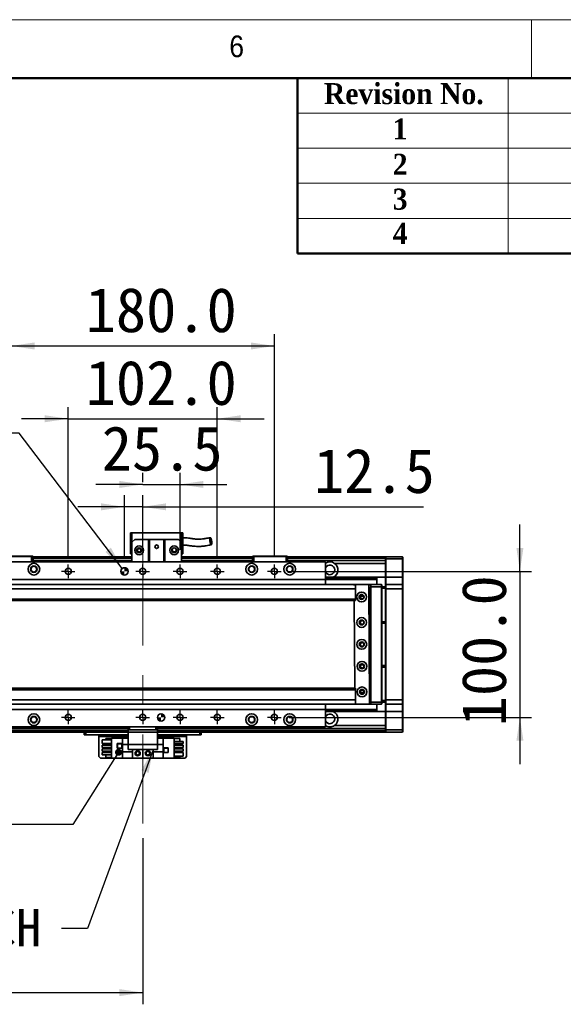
# Model space of a CAD drawing. Header units: millimetres. Extents: x 40 to 3320, y 40 to 2336.
# Tile 10 of 11: x 2130 to 2502, y 1662 to 2336. Entities that reach past the tile are written whole.
import ezdxf

# ---------------------------------------------------------------- set-up
doc = ezdxf.new("R2010")
doc.units = ezdxf.units.MM
doc.header["$LTSCALE"] = 8
doc.linetypes.add('CENTERX2', pattern=[20.32, 12.7, -2.54, 2.54, -2.54])
doc.layers.add('黑色实线', color=7, linetype='Continuous')
doc.styles.add('SLDTEXTSTYLE1', font='Gothic.ttf', dxfattribs={"width": 0.913})
doc.styles.add('SLDTEXTSTYLE2', font='timesbd.ttf', dxfattribs={"width": 0.933})
doc.styles.add('SLDTEXTSTYLE8', font='txt')
doc.styles.add('SLDTEXTSTYLE9', font='txt', dxfattribs={"bigfont": 'bigfont'})
doc.dimstyles.new('SLDDIMSTYLE0', dxfattribs={"dimtxt": 30.4, "dimasz": 16, "dimexe": 0, "dimexo": 0.0625, "dimgap": 7.6, "dimtad": 2, "dimdec": 1, "dimrnd": 1e-09, "dimzin": 4, "dimdsep": 46, "dimtxsty": 'SLDTEXTSTYLE8', "dimsah": 1, "dimcen": 0.09, "dimadec": 0, "dimazin": 1, "dimtfac": 1, "dimtdec": 1, "dimtmove": 0, "dimatfit": 0, "dimfxl": 0, "dimfrac": 2, "dimtolj": 1, "dimtzin": 12, "dimarcsym": 0})
doc.dimstyles.new('SLDDIMSTYLE1', dxfattribs={"dimtxt": 30.4, "dimasz": 16, "dimexe": 0, "dimexo": 0.0625, "dimgap": 7.6, "dimtad": 2, "dimdec": 1, "dimrnd": 1e-09, "dimzin": 12, "dimdsep": 46, "dimtxsty": 'SLDTEXTSTYLE8', "dimsah": 1, "dimcen": 0.09, "dimadec": 0, "dimazin": 3, "dimtfac": 1, "dimtdec": 1, "dimtmove": 0, "dimatfit": 0, "dimfxl": 0, "dimfrac": 2, "dimtolj": 1, "dimtzin": 12, "dimarcsym": 0})
doc.dimstyles.new('SLDDIMSTYLE2', dxfattribs={"dimtxt": 0.18, "dimasz": 16, "dimexe": 0, "dimexo": 0.0625, "dimgap": 0, "dimtad": 0, "dimtih": 1, "dimtoh": 1, "dimdec": 0, "dimrnd": 1e-09, "dimzin": 0, "dimdsep": 46, "dimtxsty": 'Standard', "dimsah": 1, "dimcen": 0.09, "dimadec": 0, "dimazin": 0, "dimtfac": 16, "dimtdec": 0, "dimtofl": 0, "dimtmove": 0, "dimatfit": 3, "dimfxl": 0, "dimfrac": 2, "dimtolj": 1, "dimtzin": 0, "dimarcsym": 0})
doc.dimstyles.new('SLDDIMSTYLE3', dxfattribs={"dimtxt": 30.4, "dimasz": 16, "dimexe": 0, "dimexo": 0.0625, "dimgap": 7.6, "dimtad": 0, "dimtih": 1, "dimtoh": 1, "dimdec": 1, "dimrnd": 1e-09, "dimzin": 4, "dimdsep": 46, "dimtxsty": 'SLDTEXTSTYLE8', "dimsah": 1, "dimcen": 0, "dimadec": 0, "dimazin": 1, "dimtfac": 1, "dimtdec": 1, "dimtofl": 0, "dimtmove": 0, "dimatfit": 3, "dimfxl": 0, "dimfrac": 2, "dimtolj": 1, "dimtzin": 12, "dimarcsym": 0})
doc.dimstyles.new('SLDDIMSTYLE5', dxfattribs={"dimtxt": 30.4, "dimasz": 16, "dimexe": 0, "dimexo": 0.0625, "dimgap": 7.6, "dimtad": 2, "dimdec": 1, "dimrnd": 1e-09, "dimzin": 4, "dimdsep": 46, "dimtxsty": 'SLDTEXTSTYLE8', "dimsah": 1, "dimcen": 0.09, "dimadec": 0, "dimazin": 1, "dimtfac": 1, "dimtdec": 1, "dimtofl": 0, "dimtmove": 0, "dimatfit": 3, "dimfxl": 0, "dimfrac": 2, "dimtolj": 1, "dimtzin": 12, "dimarcsym": 0})
doc.dimstyles.new('SLDDIMSTYLE6', dxfattribs={"dimtxt": 0.18, "dimasz": 4.8, "dimexe": 0, "dimexo": 0.0625, "dimgap": 0, "dimtad": 0, "dimtih": 1, "dimtoh": 1, "dimdec": 0, "dimrnd": 1e-09, "dimzin": 0, "dimdsep": 46, "dimtxsty": 'Standard', "dimblk1": 'DOT', "dimblk2": 'DOT', "dimsah": 1, "dimcen": 0.09, "dimadec": 0, "dimazin": 0, "dimtfac": 4.8, "dimtdec": 0, "dimtofl": 0, "dimtmove": 0, "dimatfit": 3, "dimldrblk": 'DOT', "dimfxl": 0, "dimfrac": 2, "dimtolj": 1, "dimtzin": 0, "dimarcsym": 0})

# ---------------------------------------------------------------- blocks, each defined once
blk = doc.blocks.new('_D_7')
at = {"layer": '黑色实线'}
for p, q in [((2163.12, 1968.49), (2163.12, 2070.8)), ((2265.12, 1968.49), (2265.12, 2070.8)), ((2163.12, 2062.8), (2131.12, 2062.8)), ((2163.12, 2062.8), (2265.12, 2062.8)), ((2265.12, 2062.8), (2297.12, 2062.8))]:
    blk.add_line(p, q, dxfattribs=at)
for points in [[(2163.12, 2062.8), (2147.12, 2065.2), (2147.12, 2060.4)], [(2265.12, 2062.8), (2281.12, 2060.4), (2281.12, 2065.2)]]:
    blk.add_solid(points, dxfattribs=at)
at = {"layer": '黑色实线', "insert": (2175.04, 2102.68), "char_height": 30.4, "attachment_point": 1, "style": 'SLDTEXTSTYLE8'}
blk.add_mtext('102.0', dxfattribs=at)
blk = doc.blocks.new('_D_8')
at = {"layer": '黑色实线'}
for p, q in [((2124.12, 1968.49), (2124.12, 2120.63)), ((2304.12, 1968.49), (2304.12, 2120.63)), ((2124.12, 2112.63), (2304.12, 2112.63))]:
    blk.add_line(p, q, dxfattribs=at)
for points in [[(2124.12, 2112.63), (2140.12, 2110.23), (2140.12, 2115.03)], [(2304.12, 2112.63), (2288.12, 2115.03), (2288.12, 2110.23)]]:
    blk.add_solid(points, dxfattribs=at)
at = {"layer": '黑色实线', "insert": (2175.04, 2152.51), "char_height": 30.4, "attachment_point": 1, "style": 'SLDTEXTSTYLE8'}
blk.add_mtext('180.0', dxfattribs=at)
blk = doc.blocks.new('_D_9')
at = {"layer": '黑色实线'}
for p, q in [((2472.12, 1958.33), (2472.12, 1990.33)), ((2314.28, 1958.33), (2480.12, 1958.33)), ((2472.12, 1958.33), (2472.12, 1858.33)), ((2314.28, 1858.33), (2480.12, 1858.33)), ((2472.12, 1858.33), (2472.12, 1826.33))]:
    blk.add_line(p, q, dxfattribs=at)
for points in [[(2472.12, 1958.33), (2474.52, 1974.33), (2469.72, 1974.33)], [(2472.12, 1858.33), (2469.72, 1842.33), (2474.52, 1842.33)]]:
    blk.add_solid(points, dxfattribs=at)
at = {"layer": '黑色实线', "insert": (2432.23, 1852.27), "char_height": 30.4, "attachment_point": 1, "rotation": 90, "style": 'SLDTEXTSTYLE8'}
blk.add_mtext('100.0', dxfattribs=at)
blk = doc.blocks.new('SW_SYMBOL_HOLE_DEPTH')
at = {"layer": '黑色实线', "color": 0}
for p, q in [((0, 7000), (6400, 7000)), ((3200, 7000), (3200, 600)), ((800, 4440), (3200, 600)), ((5600, 4440), (3200, 600))]:
    blk.add_line(p, q, dxfattribs=at)
blk = doc.blocks.new('_D_10')
at = {"layer": '黑色实线'}
for p, q in [((2129.55, 2053.03), (2097.55, 2053.03)), ((2200.11, 1960.31), (2129.55, 2053.03))]:
    blk.add_line(p, q, dxfattribs=at)
blk.add_solid([(2200.11, 1960.31), (2192.33, 1974.5), (2188.51, 1971.59)], dxfattribs=at)
at = {"layer": '黑色实线', "xscale": 0.004985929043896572, "yscale": 0.004985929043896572, "zscale": 0.004985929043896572}
blk.add_blockref('SW_SYMBOL_HOLE_DEPTH', (2000.1, 2032.77), dxfattribs=at)
at = {"layer": '黑色实线', "char_height": 30.4, "attachment_point": 1, "style": 'SLDTEXTSTYLE8'}
for s, insert in [('2×', (1799.53, 2068.21)), ('%%c', (1849.27, 2067.92)), ('5.0', (1896.24, 2068.21)), ('H7', (1949.18, 2068.21)), ('7.0', (2044.6, 2068.21))]:
    blk.add_mtext(s, dxfattribs=dict(at, insert=insert))
blk = doc.blocks.new('_D_11')
at = {"layer": '黑色实线'}
for p, q in [((2214.12, 2019.44), (2214.12, 2025.84)), ((2239.62, 1973.13), (2239.62, 2025.84)), ((2214.12, 2017.84), (2182.12, 2017.84)), ((2214.12, 2017.84), (2239.62, 2017.84)), ((2239.62, 2017.84), (2271.62, 2017.84))]:
    blk.add_line(p, q, dxfattribs=at)
for points in [[(2214.12, 2017.84), (2198.12, 2020.24), (2198.12, 2015.44)], [(2239.62, 2017.84), (2255.62, 2015.44), (2255.62, 2020.24)]]:
    blk.add_solid(points, dxfattribs=at)
at = {"layer": '黑色实线', "insert": (2186.02, 2057.73), "char_height": 30.4, "attachment_point": 1, "style": 'SLDTEXTSTYLE8'}
blk.add_mtext('25.5', dxfattribs=at)
blk = doc.blocks.new('_D_12')
at = {"layer": '黑色实线'}
for p, q in [((2201.62, 1968.49), (2201.62, 2010.5)), ((2214.12, 1973.13), (2214.12, 2010.5)), ((2201.62, 2002.5), (2169.62, 2002.5)), ((2214.12, 2002.5), (2201.62, 2002.5)), ((2214.12, 2002.5), (2406.09, 2002.5))]:
    blk.add_line(p, q, dxfattribs=at)
for points in [[(2201.62, 2002.5), (2185.62, 2004.9), (2185.62, 2000.1)], [(2214.12, 2002.5), (2230.12, 2000.1), (2230.12, 2004.9)]]:
    blk.add_solid(points, dxfattribs=at)
at = {"layer": '黑色实线', "insert": (2331.19, 2042.39), "char_height": 30.4, "attachment_point": 1, "style": 'SLDTEXTSTYLE8'}
blk.add_mtext('12.5', dxfattribs=at)
blk = doc.blocks.new('_D_20')
at = {"layer": '黑色实线'}
for p, q in [((2214.12, 1775.6), (2214.12, 1661.94)), ((414.12, 1771.74), (414.12, 1661.94)), ((414.12, 1669.94), (2214.12, 1669.94))]:
    blk.add_line(p, q, dxfattribs=at)
for points in [[(414.12, 1669.94), (430.12, 1667.54), (430.12, 1672.34)], [(2214.12, 1669.94), (2198.12, 1672.34), (2198.12, 1667.54)]]:
    blk.add_solid(points, dxfattribs=at)
at = {"layer": '黑色实线', "insert": (1254.5, 1709.83), "char_height": 30.4, "attachment_point": 1, "style": 'SLDTEXTSTYLE8'}
blk.add_mtext('1800.0', dxfattribs=at)
blk = doc.blocks.new('_DOT')
at = {"color": 0, "linetype": 'ByBlock', "lineweight": -2}
blk.add_line((-0.5, 0), (-1, 0), dxfattribs=at)
at = {"color": 0, "linetype": 'ByBlock', "const_width": 0.5}
blk.add_lwpolyline([(-0.25, 0, 1), (0.25, 0, 1)], format="xyb", close=True, dxfattribs=at)
blk = doc.blocks.new('SW_NOTE_6')
at = {"layer": '黑色实线', "color": 0, "char_height": 25.4, "attachment_point": 2}
for s, insert, style in [('光电负限位', (-192.87, 46.79), 'SLDTEXTSTYLE9'), ('NEGATIVE LIMIT SWITCH', (-195.23, 13.21), 'SLDTEXTSTYLE8')]:
    blk.add_mtext(s, dxfattribs=dict(at, insert=insert, style=style))
blk = doc.blocks.new('SW_CENTERMARKSYMBOL_1')
at = {"layer": '黑色实线', "color": 0}
for p, q in [((-2.54, 0), (-4.64, 0)), ((0, 0), (-2.54, 0)), ((0, 2.54), (0, 4.64)), ((0, 0), (0, 2.54)), ((0, 0), (0, -2.54)), ((0, 0), (2.54, 0)), ((2.54, 0), (4.64, 0)), ((0, -2.54), (0, -4.64))]:
    blk.add_line(p, q, dxfattribs=at)
blk = doc.blocks.new('SW_CENTERMARKSYMBOL_2')
at = {"layer": '黑色实线', "color": 0}
for p, q in [((-2.54, 0), (-4.64, 0)), ((0, 0), (-2.54, 0)), ((0, 2.54), (0, 4.64)), ((0, 0), (0, 2.54)), ((0, 0), (0, -2.54)), ((0, 0), (2.54, 0)), ((2.54, 0), (4.64, 0)), ((0, -2.54), (0, -4.64))]:
    blk.add_line(p, q, dxfattribs=at)
blk = doc.blocks.new('SW_CENTERMARKSYMBOL_3')
at = {"layer": '黑色实线', "color": 0}
for p, q in [((-2.54, 0), (-4.64, 0)), ((0, 0), (-2.54, 0)), ((0, 2.54), (0, 4.64)), ((0, 0), (0, 2.54)), ((0, 0), (0, -2.54)), ((0, 0), (2.54, 0)), ((2.54, 0), (4.64, 0)), ((0, -2.54), (0, -4.64))]:
    blk.add_line(p, q, dxfattribs=at)
blk = doc.blocks.new('SW_CENTERMARKSYMBOL_4')
at = {"layer": '黑色实线', "color": 0}
for p, q in [((-2.54, 0), (-4.64, 0)), ((0, 0), (-2.54, 0)), ((0, 2.54), (0, 4.64)), ((0, 0), (0, 2.54)), ((0, 0), (0, -2.54)), ((0, 0), (2.54, 0)), ((2.54, 0), (4.64, 0)), ((0, -2.54), (0, -4.64))]:
    blk.add_line(p, q, dxfattribs=at)
blk = doc.blocks.new('SW_CENTERMARKSYMBOL_5')
at = {"layer": '黑色实线', "color": 0}
for p, q in [((-2.54, 0), (-4.64, 0)), ((0, 0), (-2.54, 0)), ((0, 2.54), (0, 4.64)), ((0, 0), (0, 2.54)), ((0, 0), (0, -2.54)), ((0, 0), (2.54, 0)), ((2.54, 0), (4.64, 0)), ((0, -2.54), (0, -4.64))]:
    blk.add_line(p, q, dxfattribs=at)
blk = doc.blocks.new('SW_CENTERMARKSYMBOL_6')
at = {"layer": '黑色实线', "color": 0}
for p, q in [((-2.54, 0), (-4.64, 0)), ((0, 0), (-2.54, 0)), ((0, 2.54), (0, 4.64)), ((0, 0), (0, 2.54)), ((0, 0), (0, -2.54)), ((0, 0), (2.54, 0)), ((2.54, 0), (4.64, 0)), ((0, -2.54), (0, -4.64))]:
    blk.add_line(p, q, dxfattribs=at)
blk = doc.blocks.new('SW_CENTERMARKSYMBOL_7')
at = {"layer": '黑色实线', "color": 0}
for p, q in [((-2.54, 0), (-4.64, 0)), ((0, 0), (-2.54, 0)), ((0, 2.54), (0, 4.64)), ((0, 0), (0, 2.54)), ((0, 0), (0, -2.54)), ((0, 0), (2.54, 0)), ((2.54, 0), (4.64, 0)), ((0, -2.54), (0, -4.64))]:
    blk.add_line(p, q, dxfattribs=at)
blk = doc.blocks.new('SW_CENTERMARKSYMBOL_8')
at = {"layer": '黑色实线', "color": 0}
for p, q in [((-2.54, 0), (-4.64, 0)), ((0, 0), (-2.54, 0)), ((0, 2.54), (0, 4.64)), ((0, 0), (0, 2.54)), ((0, 0), (0, -2.54)), ((0, 0), (2.54, 0)), ((2.54, 0), (4.64, 0)), ((0, -2.54), (0, -4.64))]:
    blk.add_line(p, q, dxfattribs=at)
blk = doc.blocks.new('SW_CENTERMARKSYMBOL_9')
at = {"layer": '黑色实线', "color": 0}
for p, q in [((-2.54, 0), (-4.64, 0)), ((0, 0), (-2.54, 0)), ((0, 2.54), (0, 4.64)), ((0, 0), (0, 2.54)), ((0, 0), (0, -2.54)), ((0, 0), (2.54, 0)), ((2.54, 0), (4.64, 0)), ((0, -2.54), (0, -4.64))]:
    blk.add_line(p, q, dxfattribs=at)
blk = doc.blocks.new('SW_CENTERMARKSYMBOL_10')
at = {"layer": '黑色实线', "color": 0}
for p, q in [((-2.54, 0), (-4.64, 0)), ((0, 0), (-2.54, 0)), ((0, 2.54), (0, 4.64)), ((0, 0), (0, 2.54)), ((0, 0), (0, -2.54)), ((0, 0), (2.54, 0)), ((2.54, 0), (4.64, 0)), ((0, -2.54), (0, -4.64))]:
    blk.add_line(p, q, dxfattribs=at)
blk = doc.blocks.new('SW_DOWELSYMBOL_0')
at = {"linetype": 'Continuous', "lineweight": 18}
h = blk.add_hatch(color=0, dxfattribs=at)
edge = h.paths.add_edge_path(flags=0)
edge.add_arc((0, 0), 2.5, 180, 270)
edge.add_line((0, -2.5), (0, 0))
edge.add_line((0, 0), (-2.5, 0))
h = blk.add_hatch(color=0, dxfattribs=at)
edge = h.paths.add_edge_path(flags=0)
edge.add_arc((0, 0), 2.5, 0, 90)
edge.add_line((0, 2.5), (0, 0))
edge.add_line((0, 0), (2.5, 0))
at = {"layer": '黑色实线', "color": 0}
blk.add_circle((0, 0), 2.5, dxfattribs=at)
blk = doc.blocks.new('SW_DOWELSYMBOL_1')
at = {"linetype": 'Continuous', "lineweight": 18}
h = blk.add_hatch(color=0, dxfattribs=at)
edge = h.paths.add_edge_path(flags=0)
edge.add_arc((0, 0), 2.5, 180, 270)
edge.add_line((0, -2.5), (0, 0))
edge.add_line((0, 0), (-2.5, 0))
h = blk.add_hatch(color=0, dxfattribs=at)
edge = h.paths.add_edge_path(flags=0)
edge.add_arc((0, 0), 2.5, 0, 90)
edge.add_line((0, 2.5), (0, 0))
edge.add_line((0, 0), (2.5, 0))
at = {"layer": '黑色实线', "color": 0}
blk.add_circle((0, 0), 2.5, dxfattribs=at)

msp = doc.modelspace()

# ---------------------------------------------------------------- linework, layer by layer
at = {"color": 7, "linetype": 'Continuous', "lineweight": 18}
for p, q in [((3320, 2336), (40, 2336)), ((2480, 2336), (2480, 2296)), ((80, 2296), (3280, 2296)), ((2464, 2296), (2464, 2176)), ((2320, 2272), (3280, 2272)), ((2320, 2248), (3280, 2248)), ((2320, 2224), (3280, 2224)), ((2320, 2200), (3280, 2200))]:
    msp.add_line(p, q, dxfattribs=at)
at = {"color": 7, "linetype": 'Continuous', "lineweight": 50}
for p, q in [((3280, 2296), (80, 2296)), ((2320, 2296), (2320, 2176)), ((3280, 2176), (2320, 2176))]:
    msp.add_line(p, q, dxfattribs=at)
at = {"color": 7, "linetype": 'Continuous', "lineweight": 35}
for p, q in [((2205.62, 1984.63), (2206.62, 1984.63)), ((2205.62, 1984.63), (2205.62, 1970.23)), ((2206.62, 1978.23), (2206.62, 1984.63)), ((2206.62, 1984.63), (2240.62, 1984.63)), ((2240.62, 1984.63), (2241.62, 1984.63)), ((2240.62, 1984.63), (2240.62, 1978.23)), ((2241.62, 1970.23), (2241.62, 1984.63)), ((2208.62, 1980.23), (2206.62, 1978.23)), ((2206.62, 1978.23), (2206.62, 1964.83)), ((2208.62, 1980.23), (2218.12, 1980.23)), ((2218.12, 1964.83), (2218.12, 1980.23)), ((2218.12, 1980.23), (2218.62, 1980.23)), ((2218.62, 1980.23), (2218.62, 1964.83)), ((2228.62, 1980.23), (2218.62, 1980.23)), ((2228.62, 1964.83), (2228.62, 1980.23)), ((2228.62, 1980.23), (2229.12, 1980.23)), ((2229.12, 1980.23), (2229.12, 1964.83)), ((2229.12, 1980.23), (2238.62, 1980.23)), ((2240.62, 1978.23), (2238.62, 1980.23)), ((2240.62, 1978.23), (2240.62, 1964.83)), ((2138.12, 1968.53), (2116.12, 1968.53)), ((2116.25, 1968.83), (2138, 1968.83)), ((2138.12, 1968.53), (2138, 1968.83)), ((2138, 1968.83), (2138.82, 1968.83)), ((2138.12, 1964.83), (2138.12, 1968.53)), ((2139.12, 1968.53), (2138.12, 1968.53)), ((2138.82, 1968.83), (2139.12, 1968.53)), ((2139.12, 1968.53), (2139.12, 1964.83)), ((2206.62, 1968.33), (2139.12, 1968.33)), ((2205.62, 1970.23), (2206.62, 1970.23)), ((2240.62, 1970.23), (2241.62, 1970.23)), ((2289.12, 1968.33), (2240.62, 1968.33)), ((2289.12, 1968.53), (2289.42, 1968.83)), ((2289.12, 1964.83), (2289.12, 1968.53)), ((2290.12, 1968.53), (2289.12, 1968.53)), ((2289.42, 1968.83), (2290.25, 1968.83)), ((2290.12, 1968.53), (2290.25, 1968.83)), ((2312.12, 1968.53), (2290.12, 1968.53)), ((2290.12, 1968.53), (2290.12, 1964.83)), ((2290.25, 1968.83), (2312, 1968.83)), ((2312.12, 1968.53), (2312, 1968.83)), ((2312, 1968.83), (2312.82, 1968.83)), ((2312.12, 1964.83), (2312.12, 1968.53)), ((2313.12, 1968.53), (2312.12, 1968.53)), ((2312.82, 1968.83), (2313.12, 1968.53)), ((2313.12, 1968.53), (2313.12, 1964.83)), ((2380.12, 1968.33), (2313.12, 1968.33)), ((2380.12, 1968.03), (2380.42, 1968.33)), ((2380.12, 1968.33), (2380.12, 1968.03)), ((2380.42, 1968.33), (2380.42, 1966.83)), ((2380.42, 1968.33), (2391.82, 1968.33)), ((2391.82, 1966.83), (2391.82, 1968.33)), ((2391.82, 1968.33), (2392.12, 1968.03)), ((2339.12, 1964.83), (2089.12, 1964.83)), ((2139.12, 1968.13), (2206.62, 1968.13)), ((2139.12, 1967.93), (2206.62, 1967.93)), ((2206.62, 1967.83), (2139.12, 1967.83)), ((2206.62, 1965.82), (2139.12, 1965.82)), ((2240.62, 1968.13), (2284.12, 1968.13)), ((2240.62, 1967.93), (2284.12, 1967.93)), ((2289.12, 1967.83), (2240.62, 1967.83)), ((2289.12, 1965.82), (2240.62, 1965.82)), ((2284.12, 1968.13), (2284.12, 1967.93)), ((2284.12, 1967.83), (2284.12, 1967.93)), ((2380.12, 1967.83), (2313.12, 1967.83)), ((2380.12, 1965.82), (2313.12, 1965.82)), ((2339.12, 1964.83), (2339.12, 1952.83)), ((2380.12, 1963.82), (2345.29, 1963.82)), ((2380.12, 1966.83), (2380.12, 1968.03)), ((2380.12, 1966.83), (2380.42, 1966.83)), ((2380.12, 1954.33), (2380.12, 1966.83)), ((2391.82, 1966.83), (2380.42, 1966.83)), ((2380.42, 1966.83), (2380.42, 1954.33)), ((2391.82, 1966.83), (2392.12, 1966.83)), ((2391.82, 1954.33), (2391.82, 1966.83)), ((2392.12, 1968.03), (2392.12, 1966.83)), ((2392.12, 1966.83), (2392.12, 1954.33)), ((2359.62, 1949.33), (268.62, 1949.33)), ((2339.12, 1952.83), (2089.12, 1952.83)), ((2339.12, 1954.72), (2339.84, 1954.32)), ((2339.12, 1954.32), (2374.12, 1954.32)), ((2339.12, 1954.03), (2374.12, 1954.03)), ((2339.12, 1953.13), (2374.12, 1953.13)), ((2339.12, 1952.84), (2374.12, 1952.84)), ((2339.12, 1952.83), (2339.12, 1949.33)), ((2359.23, 1949.3), (2358.73, 1948.8)), ((2358.73, 1948.8), (2358.73, 1948.69)), ((2368.23, 1949.35), (2359.23, 1949.3)), ((2359.62, 1949.33), (2359.62, 1949.3)), ((2359.62, 1948.69), (2359.62, 1946.33)), ((2359.92, 1949.33), (2359.9, 1949.3)), ((2359.92, 1949.3), (2359.92, 1949.33)), ((2359.92, 1949.33), (2363.92, 1949.33)), ((2368.73, 1948.85), (2368.23, 1949.35)), ((2368.25, 1949.33), (2370.12, 1949.33)), ((2370.12, 1949.03), (2368.55, 1949.03)), ((2369.16, 1867.85), (2368.73, 1948.85)), ((2370.12, 1949.33), (2377.32, 1949.33)), ((2370.12, 1947.83), (2370.12, 1949.33)), ((2374.12, 1954.32), (2374.12, 1954.03)), ((2380.12, 1954.32), (2374.12, 1954.32)), ((2374.12, 1954.03), (2374.12, 1953.13)), ((2374.12, 1953.13), (2374.12, 1952.84)), ((2374.12, 1952.84), (2374.12, 1949.33)), ((2377.32, 1947.83), (2377.32, 1949.33)), ((2377.62, 1949.03), (2377.32, 1949.33)), ((2377.62, 1949.03), (2377.62, 1947.83)), ((2380.12, 1954.33), (2380.42, 1954.33)), ((2380.12, 1949.03), (2380.12, 1954.33)), ((2380.42, 1949.33), (2380.12, 1949.03)), ((2380.12, 1946.33), (2380.12, 1949.03)), ((2380.42, 1954.33), (2380.42, 1949.33)), ((2380.42, 1954.33), (2391.82, 1954.33)), ((2380.42, 1949.33), (2380.42, 1946.33)), ((2380.42, 1949.33), (2391.82, 1949.33)), ((2391.82, 1949.33), (2391.82, 1954.33)), ((2391.82, 1954.33), (2392.12, 1954.33)), ((2391.82, 1946.33), (2391.82, 1949.33)), ((2391.82, 1949.33), (2392.12, 1949.03)), ((2392.12, 1954.33), (2392.12, 1949.03)), ((2392.12, 1949.03), (2392.12, 1946.33)), ((2359.62, 1946.33), (268.62, 1946.33)), ((2359.62, 1946.33), (2359.62, 1939.33)), ((2365.27, 1941.33), (2362.98, 1941.33)), ((2364.12, 1942.43), (2364.42, 1942.4)), ((2369.62, 1947.33), (2368.74, 1947.33)), ((2369.62, 1869.33), (2369.62, 1947.33)), ((2377.32, 1947.83), (2370.12, 1947.83)), ((2370.12, 1868.83), (2370.12, 1947.83)), ((2377.32, 1868.83), (2377.32, 1947.83)), ((2377.62, 1947.83), (2377.32, 1947.83)), ((2377.62, 1947.83), (2377.62, 1868.83)), ((2377.62, 1947.83), (2380.12, 1947.83)), ((2380.12, 1946.83), (2377.62, 1946.83)), ((2380.42, 1946.33), (2380.12, 1946.33)), ((2380.12, 1870.33), (2380.12, 1946.33)), ((2391.82, 1946.33), (2380.42, 1946.33)), ((2380.42, 1946.33), (2380.42, 1870.33)), ((2391.82, 1870.33), (2391.82, 1946.33)), ((2391.82, 1946.33), (2392.12, 1946.33)), ((2392.12, 1946.33), (2392.12, 1870.33)), ((2359.62, 1939.33), (268.62, 1939.33)), ((268.62, 1938.33), (2359.62, 1938.33)), ((2358.79, 1938.33), (2359.11, 1878.33)), ((2359.62, 1939.33), (2359.62, 1938.33)), ((2364.12, 1924.93), (2364.64, 1924.84)), ((2377.62, 1923.83), (2380.12, 1923.83)), ((2380.12, 1922.83), (2377.62, 1922.83)), ((2377.62, 1893.83), (2380.12, 1893.83)), ((2380.12, 1892.83), (2377.62, 1892.83)), ((2359.62, 1878.33), (268.62, 1878.33)), ((2359.62, 1877.33), (268.62, 1877.33)), ((2359.62, 1878.33), (2359.62, 1877.33)), ((2359.62, 1877.33), (2359.62, 1870.33)), ((2362.98, 1875.33), (2365.27, 1875.33)), ((2359.62, 1870.33), (268.62, 1870.33)), ((2359.62, 1867.33), (268.62, 1867.33)), ((2339.12, 1867.33), (2339.12, 1863.83)), ((2359.16, 1867.96), (2359.16, 1867.8)), ((2359.16, 1867.8), (2359.67, 1867.3)), ((2359.62, 1870.33), (2359.62, 1867.96)), ((2359.62, 1867.35), (2359.62, 1867.33)), ((2359.67, 1867.3), (2368.67, 1867.35)), ((2370.12, 1867.33), (2364.14, 1867.33)), ((2368.67, 1867.35), (2369.16, 1867.85)), ((2368.94, 1867.63), (2370.12, 1867.63)), ((2369.16, 1869.33), (2369.62, 1869.33)), ((2370.12, 1868.83), (2377.32, 1868.83)), ((2370.12, 1867.33), (2370.12, 1868.83)), ((2377.32, 1867.33), (2370.12, 1867.33)), ((2374.12, 1867.33), (2374.12, 1863.82)), ((2377.62, 1868.83), (2377.32, 1868.83)), ((2377.32, 1867.33), (2377.32, 1868.83)), ((2377.62, 1867.63), (2377.32, 1867.33)), ((2377.62, 1869.83), (2380.12, 1869.83)), ((2377.62, 1868.83), (2377.62, 1867.63)), ((2380.12, 1868.83), (2377.62, 1868.83)), ((2380.42, 1870.33), (2380.12, 1870.33)), ((2380.12, 1867.63), (2380.12, 1870.33)), ((2380.42, 1867.33), (2380.12, 1867.63)), ((2380.12, 1862.33), (2380.12, 1867.63)), ((2380.42, 1870.33), (2391.82, 1870.33)), ((2380.42, 1870.33), (2380.42, 1867.33)), ((2391.82, 1867.33), (2380.42, 1867.33)), ((2380.42, 1867.33), (2380.42, 1862.33)), ((2391.82, 1870.33), (2392.12, 1870.33)), ((2391.82, 1867.33), (2391.82, 1870.33)), ((2391.82, 1867.33), (2392.12, 1867.63)), ((2391.82, 1862.33), (2391.82, 1867.33)), ((2392.12, 1870.33), (2392.12, 1867.63)), ((2392.12, 1867.63), (2392.12, 1862.33)), ((2339.12, 1863.83), (2089.12, 1863.83)), ((2339.12, 1863.83), (2339.12, 1851.83)), ((2339.12, 1863.82), (2374.12, 1863.82)), ((2339.12, 1863.52), (2374.12, 1863.52)), ((2339.12, 1862.62), (2374.12, 1862.62)), ((2339.12, 1862.33), (2374.12, 1862.33)), ((2339.12, 1861.94), (2339.84, 1862.33)), ((2374.12, 1863.82), (2374.12, 1863.52)), ((2374.12, 1863.52), (2374.12, 1862.62)), ((2374.12, 1862.62), (2374.12, 1862.33)), ((2380.12, 1862.33), (2374.12, 1862.33)), ((2380.42, 1862.33), (2380.12, 1862.33)), ((2380.12, 1849.83), (2380.12, 1862.33)), ((2380.42, 1862.33), (2391.82, 1862.33)), ((2380.42, 1862.33), (2380.42, 1849.83)), ((2392.12, 1862.33), (2391.82, 1862.33)), ((2391.82, 1849.83), (2391.82, 1862.33)), ((2392.12, 1862.33), (2392.12, 1849.83)), ((2339.12, 1851.83), (2089.12, 1851.83)), ((2204.12, 1850.83), (2120.62, 1850.83)), ((2204.12, 1848.33), (2120.62, 1848.33)), ((2174.12, 1846.33), (2174.12, 1848.33)), ((2175.12, 1848.33), (2175.12, 1846.33)), ((2204.12, 1849.83), (2204.12, 1851.83)), ((2205.12, 1849.83), (2204.12, 1849.83)), ((2204.12, 1848.33), (2204.12, 1849.83)), ((2224.12, 1848.33), (2204.12, 1848.33)), ((2204.12, 1848.33), (2204.12, 1839.83)), ((2205.12, 1851.83), (2205.12, 1849.83)), ((2223.12, 1849.83), (2205.12, 1849.83)), ((2223.12, 1849.83), (2223.12, 1851.83)), ((2224.12, 1849.83), (2223.12, 1849.83)), ((2224.12, 1851.83), (2224.12, 1849.83)), ((2380.12, 1850.83), (2224.12, 1850.83)), ((2224.12, 1849.83), (2224.12, 1848.33)), ((2224.12, 1848.33), (2224.12, 1839.83)), ((2380.12, 1848.33), (2224.12, 1848.33)), ((2253.12, 1846.33), (2253.12, 1848.33)), ((2254.12, 1848.33), (2254.12, 1846.33)), ((2380.12, 1852.83), (2345.29, 1852.83)), ((2380.42, 1849.83), (2380.12, 1849.83)), ((2380.12, 1848.63), (2380.12, 1849.83)), ((2380.42, 1848.33), (2380.12, 1848.63)), ((2380.12, 1848.63), (2380.12, 1848.33)), ((2380.42, 1849.83), (2391.82, 1849.83)), ((2380.42, 1849.83), (2380.42, 1848.33)), ((2391.82, 1848.33), (2380.42, 1848.33)), ((2392.12, 1849.83), (2391.82, 1849.83)), ((2391.82, 1848.33), (2391.82, 1849.83)), ((2392.12, 1848.63), (2391.82, 1848.33)), ((2392.12, 1849.83), (2392.12, 1848.63)), ((2175.12, 1846.33), (2174.12, 1846.33)), ((2204.12, 1846.33), (2175.12, 1846.33)), ((2184.12, 1846.33), (2184.12, 1845.33)), ((2184.12, 1831.53), (2184.12, 1845.33)), ((2186.42, 1840.39), (2186.42, 1842.89)), ((2186.42, 1842.89), (2192.62, 1842.89)), ((2186.42, 1840.39), (2192.62, 1840.39)), ((2188.82, 1842.89), (2188.82, 1843.83)), ((2188.82, 1843.83), (2192.62, 1843.83)), ((2188.82, 1839.35), (2188.82, 1840.39)), ((2192.62, 1830.53), (2192.62, 1844.13)), ((2192.62, 1844.13), (2200.17, 1844.13)), ((2199.92, 1840.43), (2196.72, 1840.43)), ((2196.72, 1840.43), (2196.72, 1837.23)), ((2199.82, 1840.33), (2196.82, 1840.33)), ((2196.82, 1840.33), (2196.82, 1837.33)), ((2199.82, 1837.33), (2199.82, 1840.33)), ((2199.92, 1837.23), (2199.92, 1840.43)), ((2200.17, 1844.13), (2200.17, 1839.83)), ((2204.12, 1844.13), (2200.17, 1844.13)), ((2253.12, 1846.33), (2224.12, 1846.33)), ((2228.07, 1844.13), (2224.12, 1844.13)), ((2228.07, 1839.83), (2228.07, 1844.13)), ((2235.62, 1844.13), (2228.07, 1844.13)), ((2235.62, 1844.13), (2235.62, 1830.53)), ((2239.42, 1843.83), (2235.62, 1843.83)), ((2241.82, 1841.89), (2235.62, 1841.89)), ((2241.82, 1840.39), (2235.62, 1840.39)), ((2239.42, 1843.83), (2239.42, 1841.89)), ((2239.42, 1840.39), (2239.42, 1839.35)), ((2241.82, 1841.89), (2241.82, 1840.39)), ((2244.12, 1845.33), (2244.12, 1846.33)), ((2244.12, 1845.33), (2244.12, 1831.53)), ((2254.12, 1846.33), (2253.12, 1846.33)), ((2186.42, 1839.35), (2192.62, 1839.35)), ((2186.42, 1837.85), (2186.42, 1839.35)), ((2186.42, 1837.85), (2192.62, 1837.85)), ((2186.42, 1835.31), (2186.42, 1836.81)), ((2186.42, 1836.81), (2192.62, 1836.81)), ((2186.42, 1835.31), (2192.62, 1835.31)), ((2186.42, 1834.27), (2192.62, 1834.27)), ((2186.42, 1832.77), (2186.42, 1834.27)), ((2188.82, 1836.81), (2188.82, 1837.85)), ((2188.82, 1834.27), (2188.82, 1835.31)), ((2196.72, 1837.23), (2199.92, 1837.23)), ((2196.82, 1837.33), (2199.82, 1837.33)), ((2204.12, 1839.83), (2200.17, 1839.83)), ((2200.17, 1834.83), (2200.17, 1839.83)), ((2200.17, 1834.83), (2207.12, 1834.83)), ((2200.17, 1834.83), (2200.17, 1830.53)), ((2204.12, 1839.83), (2224.12, 1839.83)), ((2204.12, 1836.33), (2204.12, 1839.83)), ((2224.12, 1836.33), (2204.12, 1836.33)), ((2207.12, 1836.33), (2207.12, 1834.83)), ((2207.12, 1830.53), (2207.12, 1834.83)), ((2214.12, 1830.53), (2214.12, 1836.33)), ((2221.12, 1834.83), (2221.12, 1836.33)), ((2221.12, 1834.83), (2228.07, 1834.83)), ((2221.12, 1834.83), (2221.12, 1830.53)), ((2228.07, 1839.83), (2224.12, 1839.83)), ((2224.12, 1839.83), (2224.12, 1836.33)), ((2228.07, 1839.83), (2228.07, 1834.83)), ((2228.07, 1830.53), (2228.07, 1834.83)), ((2231.52, 1837.43), (2228.32, 1837.43)), ((2228.32, 1837.43), (2228.32, 1834.23)), ((2228.32, 1834.23), (2231.52, 1834.23)), ((2231.42, 1837.33), (2228.42, 1837.33)), ((2228.42, 1837.33), (2228.42, 1834.33)), ((2228.42, 1834.33), (2231.42, 1834.33)), ((2231.42, 1834.33), (2231.42, 1837.33)), ((2231.52, 1834.23), (2231.52, 1837.43)), ((2241.82, 1839.35), (2235.62, 1839.35)), ((2241.82, 1837.85), (2235.62, 1837.85)), ((2241.82, 1836.81), (2235.62, 1836.81)), ((2241.82, 1835.31), (2235.62, 1835.31)), ((2241.82, 1834.27), (2235.62, 1834.27)), ((2239.42, 1837.85), (2239.42, 1836.81)), ((2239.42, 1835.31), (2239.42, 1834.27)), ((2241.82, 1839.35), (2241.82, 1837.85)), ((2241.82, 1836.81), (2241.82, 1835.31)), ((2241.82, 1834.27), (2241.82, 1831.77)), ((2184.12, 1831.53), (2185.12, 1830.53)), ((2192.62, 1830.53), (2185.12, 1830.53)), ((2186.42, 1832.77), (2192.62, 1832.77)), ((2188.82, 1830.83), (2188.82, 1832.77)), ((2188.82, 1830.83), (2192.62, 1830.83)), ((2192.62, 1830.53), (2200.17, 1830.53)), ((2200.17, 1830.53), (2207.12, 1830.53)), ((2214.12, 1830.53), (2207.12, 1830.53)), ((2214.12, 1830.53), (2221.12, 1830.53)), ((2221.12, 1830.53), (2228.07, 1830.53)), ((2235.62, 1830.53), (2228.07, 1830.53)), ((2241.82, 1831.77), (2235.62, 1831.77)), ((2239.42, 1830.83), (2235.62, 1830.83)), ((2243.12, 1830.53), (2235.62, 1830.53)), ((2239.42, 1831.77), (2239.42, 1830.83)), ((2243.12, 1830.53), (2244.12, 1831.53))]:
    msp.add_line(p, q, dxfattribs=at)
at = {"color": 8, "linetype": 'Continuous', "lineweight": 35}
for p, q in [((2206.62, 1967.33), (2139.12, 1967.33)), ((2289.12, 1967.33), (2240.62, 1967.33)), ((2380.12, 1967.33), (2313.12, 1967.33)), ((2204.12, 1849.33), (2120.62, 1849.33)), ((2380.12, 1849.33), (2224.12, 1849.33)), ((2184.12, 1845.33), (2204.12, 1845.33)), ((2224.12, 1845.33), (2244.12, 1845.33))]:
    msp.add_line(p, q, dxfattribs=at)
at = {"color": 7, "linetype": 'Continuous', "lineweight": 35, "flags": 128}
msp.add_lwpolyline([(2364.12, 1909.93), (2364.73, 1909.8), (2364.98, 1909.68)], dxfattribs=at)
at = {"color": 7, "linetype": 'Continuous', "lineweight": 35}
for centre, radius in [((2211.62, 1972.73), 3), ((2223.62, 1975.23), 1.25), ((2235.62, 1972.73), 3), ((2211.62, 1972.73), 1.7), ((2211.62, 1972.73), 1.6), ((2235.62, 1972.73), 1.7), ((2235.62, 1972.73), 1.6), ((2139.62, 1959.83), 4), ((2139.62, 1959.83), 2.25), ((2139.62, 1959.83), 2), ((2288.62, 1959.83), 4), ((2288.62, 1959.83), 2.25), ((2288.62, 1959.83), 2), ((2314.62, 1959.83), 4), ((2314.62, 1959.83), 2.25), ((2314.62, 1959.83), 2), ((2163.12, 1958.33), 2.1), ((2201.62, 1958.33), 2.5), ((2214.12, 1958.33), 2.1), ((2239.62, 1958.33), 2.1), ((2265.12, 1958.33), 2.1), ((2304.12, 1958.33), 2.1), ((2363.77, 1940.82), 3.36), ((2363.77, 1940.82), 1.7), ((2364.12, 1940.83), 1.25), ((2363.87, 1923.32), 3.36), ((2363.87, 1923.32), 1.7), ((2364.12, 1923.33), 1.25), ((2363.95, 1908.32), 3.36), ((2363.95, 1908.32), 1.7), ((2364.12, 1908.33), 1.25), ((2364.03, 1893.33), 3.36), ((2364.03, 1893.33), 1.7), ((2364.12, 1893.33), 1.6), ((2364.12, 1893.33), 1.25), ((2364.12, 1875.83), 3.36), ((2364.12, 1875.83), 1.7), ((2364.12, 1875.83), 1.6), ((2364.12, 1875.83), 1.25), ((2139.62, 1856.82), 4), ((2163.12, 1858.33), 2.1), ((2214.12, 1858.33), 2.1), ((2226.62, 1858.33), 2.5), ((2239.62, 1858.33), 2.1), ((2265.12, 1858.33), 2.1), ((2288.62, 1856.82), 4), ((2304.12, 1858.33), 2.1), ((2314.62, 1856.82), 4), ((2139.62, 1856.82), 2.25), ((2139.62, 1856.82), 2), ((2288.62, 1856.82), 2.25), ((2288.62, 1856.82), 2), ((2314.62, 1856.82), 2.25), ((2314.62, 1856.82), 2), ((2210.62, 1833.83), 1.75), ((2210.62, 1833.83), 1.25), ((2217.62, 1833.83), 1.75), ((2217.62, 1833.83), 1.25)]:
    msp.add_circle(centre, radius, dxfattribs=at)
for centre, radius, start, end in [((2342.12, 1959.33), 3.3, 0, 155.38002), ((2342.12, 1959.33), 5.5, 294.49118, 54.81021), ((2342.12, 1959.33), 3.3, 204.61998, 0), ((2364.12, 1940.83), 1.6, 90, 280.8667), ((2364.12, 1923.33), 1.6, 90, 289.0593), ((2364.12, 1908.33), 1.6, 90, 302.53732), ((2342.12, 1857.33), 3.3, 0, 155.38002), ((2342.12, 1857.33), 5.5, 305.18979, 65.50882), ((2342.12, 1857.33), 3.3, 204.61998, 0)]:
    msp.add_arc(centre, radius, start, end, dxfattribs=at)
for points, knots in [([(2260.36, 1981.38), (2259.32, 1981.21), (2257.5, 1980.92), (2255.12, 1980.55), (2253.31, 1980.41), (2251.73, 1980.38), (2249.96, 1980.46), (2248.1, 1980.68), (2246.2, 1980.97), (2244.68, 1981.19), (2243.26, 1981.32), (2242.32, 1981.38), (2241.76, 1981.35), (2241.62, 1981.35)], [0, 0, 0, 0, 0.172824, 0.3012115, 0.3945091, 0.4621947, 0.5503057, 0.6704455, 0.7542687, 0.8531365, 0.9125023, 0.9778912, 1, 1, 1, 1]), ([(2241.62, 1976.34), (2241.99, 1976.36), (2242.88, 1976.39), (2244.25, 1976.21), (2245.67, 1976.01), (2246.94, 1975.82), (2248.04, 1975.67), (2249, 1975.57), (2250.24, 1975.46), (2252.07, 1975.38), (2254.67, 1975.48), (2257.67, 1975.9), (2259.81, 1976.25), (2260.93, 1976.43)], [0, 0, 0, 0, 0.056175, 0.135058, 0.209375, 0.275834, 0.33264, 0.378834, 0.421681, 0.52249, 0.656041, 0.818585, 1, 1, 1, 1]), ([(2259.98, 1980.21), (2260.01, 1980.46), (2260.06, 1980.96), (2260.24, 1981.37), (2260.46, 1981.41), (2260.69, 1981.13), (2260.91, 1980.62), (2261.1, 1979.92), (2261.24, 1979.12), (2261.31, 1978.28), (2261.32, 1977.5), (2261.25, 1976.88), (2261.1, 1976.49), (2260.91, 1976.4), (2260.7, 1976.5), (2260.51, 1976.85), (2260.34, 1977.38), (2260.19, 1978.11), (2260.08, 1978.86), (2260.01, 1979.4), (2259.98, 1979.66), (2259.97, 1979.75), (2259.97, 1979.77), (2259.97, 1979.84), (2259.97, 1980), (2259.98, 1980.13), (2259.98, 1980.21)], [0, 0, 0, 0, 0.064816, 0.129777, 0.189732, 0.242618, 0.294414, 0.346242, 0.398723, 0.452199, 0.5066, 0.561451, 0.61605, 0.669773, 0.72707, 0.765375, 0.803691, 0.858908, 0.914229, 0.949554, 0.964, 0.96485, 0.965758, 0.96871, 0.980528, 1, 1, 1, 1]), ([(2211.41, 1971.6), (2211.28, 1971.62), (2211.02, 1971.66), (2210.68, 1971.88), (2210.42, 1972.2), (2210.27, 1972.61), (2210.26, 1973.05), (2210.4, 1973.49), (2210.66, 1973.86), (2210.9, 1974.02), (2211.01, 1974.1)], [0, 0, 0, 0, 0.115318, 0.231213, 0.351748, 0.476984, 0.606496, 0.740211, 0.878337, 1, 1, 1, 1]), ([(2211.62, 1971.58), (2211.63, 1971.58), (2211.75, 1971.58), (2211.98, 1971.61), (2212.3, 1971.77), (2212.55, 1972.02), (2212.72, 1972.33), (2212.79, 1972.68), (2212.75, 1973.03), (2212.61, 1973.36), (2212.37, 1973.62), (2212.07, 1973.8), (2211.72, 1973.89), (2211.37, 1973.87), (2211.04, 1973.74), (2210.76, 1973.52), (2210.57, 1973.22), (2210.46, 1972.88), (2210.47, 1972.53), (2210.58, 1972.19), (2210.79, 1971.91), (2211.07, 1971.69), (2211.3, 1971.63), (2211.41, 1971.6)], [0, 0, 0, 0, 0.0017067, 0.0516196, 0.1015422, 0.1514666, 0.2013806, 0.251295, 0.3012103, 0.351115, 0.4010376, 0.4509522, 0.5008825, 0.5507862, 0.6006983, 0.6505991, 0.7005229, 0.7504421, 0.8003535, 0.850262, 0.9001902, 0.9501062, 1, 1, 1, 1]), ([(2212.23, 1974.1), (2212.36, 1974.01), (2212.63, 1973.82), (2212.89, 1973.4), (2213, 1972.92), (2212.93, 1972.45), (2212.72, 1972.05), (2212.4, 1971.76), (2212.08, 1971.62), (2211.89, 1971.6), (2211.83, 1971.6)], [0, 0, 0, 0, 0.140802, 0.288055, 0.430427, 0.56793, 0.700583, 0.828464, 0.951522, 1, 1, 1, 1]), ([(2235.49, 1971.59), (2235.44, 1971.59), (2235.24, 1971.6), (2234.92, 1971.71), (2234.58, 1971.98), (2234.34, 1972.37), (2234.25, 1972.83), (2234.32, 1973.31), (2234.56, 1973.75), (2234.83, 1973.99), (2235, 1974.09), (2235.01, 1974.1)], [0, 0, 0, 0, 0.048831, 0.168041, 0.291926, 0.420553, 0.553962, 0.692166, 0.834934, 0.981904, 1, 1, 1, 1]), ([(2235.41, 1971.6), (2235.28, 1971.63), (2235.03, 1971.71), (2234.76, 1971.94), (2234.59, 1972.19), (2234.49, 1972.46), (2234.47, 1972.67), (2234.47, 1972.8), (2234.48, 1972.83), (2234.48, 1972.83), (2234.48, 1972.83), (2234.48, 1972.83), (2234.48, 1972.83), (2234.48, 1972.83)], [0, 0, 0, 0, 0.236991, 0.441721, 0.614245, 0.754515, 0.938085, 0.982967, 0.989785, 0.995203, 0.997552, 0.999768, 1, 1, 1, 1]), ([(2235.83, 1971.6), (2235.97, 1971.62), (2236.25, 1971.67), (2236.61, 1971.92), (2236.86, 1972.27), (2236.98, 1972.68), (2236.97, 1973.11), (2236.83, 1973.51), (2236.58, 1973.86), (2236.35, 1974.02), (2236.23, 1974.1)], [0, 0, 0, 0, 0.124782, 0.249847, 0.37485, 0.499847, 0.624835, 0.749827, 0.874821, 1, 1, 1, 1]), ([(2340.77, 1964.66), (2340.77, 1964.8), (2340.77, 1965.09), (2340.7, 1965.45), (2340.49, 1965.68), (2340.16, 1965.78), (2339.72, 1965.82), (2339.21, 1965.82), (2338.66, 1965.82), (2338.16, 1965.8), (2337.78, 1965.7), (2337.57, 1965.48), (2337.48, 1965.18), (2337.48, 1964.92), (2337.47, 1964.79)], [0, 0, 0, 0, 0.079758, 0.166563, 0.25379, 0.331266, 0.410513, 0.497373, 0.588387, 0.679789, 0.768587, 0.849091, 0.925995, 1, 1, 1, 1]), ([(2340.77, 1964.66), (2340.76, 1964.65), (2340.73, 1964.65), (2340.53, 1964.59), (2340.18, 1964.48), (2339.72, 1964.28), (2339.35, 1964.09), (2339.16, 1963.95), (2339.12, 1963.93)], [0, 0, 0, 0, 0.123972, 0.326553, 0.528911, 0.733243, 0.948329, 1, 1, 1, 1]), ([(2345.29, 1963.82), (2344.83, 1964.09), (2343.89, 1964.64), (2342.29, 1964.91), (2341.25, 1964.74), (2340.77, 1964.66)], [0, 0, 0, 0, 0.335629, 0.69275, 1, 1, 1, 1]), ([(2339.12, 1852.74), (2339.53, 1852.51), (2340.42, 1851.99), (2342.04, 1851.75), (2343.79, 1851.96), (2344.79, 1852.54), (2345.29, 1852.83)], [0, 0, 0, 0, 0.21344, 0.471524, 0.737411, 1, 1, 1, 1])]:
    msp.add_open_spline(points, degree=3, knots=knots, dxfattribs=at)
at = {"layer": '黑色实线', "linetype": 'CENTERX2', "lineweight": 18}
msp.add_line((2214.12, 2009.28), (2214.12, 1785.76), dxfattribs=at)

# ---------------------------------------------------------------- block references
at = {"layer": '黑色实线'}
for name, p in [('SW_CENTERMARKSYMBOL_1', (2163.12, 1958.33)), ('SW_CENTERMARKSYMBOL_2', (2214.12, 1958.33)), ('SW_CENTERMARKSYMBOL_3', (2239.62, 1958.33)), ('SW_CENTERMARKSYMBOL_4', (2265.12, 1958.33)), ('SW_CENTERMARKSYMBOL_5', (2304.12, 1958.33)), ('SW_DOWELSYMBOL_0', (2201.62, 1958.33)), ('SW_CENTERMARKSYMBOL_10', (2163.12, 1858.33)), ('SW_CENTERMARKSYMBOL_9', (2214.12, 1858.33)), ('SW_DOWELSYMBOL_1', (2226.62, 1858.33)), ('SW_CENTERMARKSYMBOL_8', (2239.62, 1858.33)), ('SW_CENTERMARKSYMBOL_7', (2265.12, 1858.33)), ('SW_CENTERMARKSYMBOL_6', (2304.12, 1858.33))]:
    msp.add_blockref(name, p, dxfattribs=at)
at = {"layer": '黑色实线', "color": 7}
msp.add_blockref('SW_NOTE_6', (2158.5, 1713.92), dxfattribs=at)

# ---------------------------------------------------------------- texts
at = {"color": 7, "linetype": 'Continuous', "lineweight": 0, "attachment_point": 1}
for s, insert, char_height, style in [('6', (2273.33, 2325.17), 14.82, 'SLDTEXTSTYLE1'), ('Revision No.', (2337.99, 2292.59), 14.4, 'SLDTEXTSTYLE2'), ('1', (2385.1, 2268.4), 14.4, 'SLDTEXTSTYLE2'), ('2', (2385.1, 2244.2), 14.4, 'SLDTEXTSTYLE2'), ('3', (2385.1, 2220.36), 14.4, 'SLDTEXTSTYLE2'), ('4', (2385.1, 2196.93), 14.4, 'SLDTEXTSTYLE2')]:
    msp.add_mtext(s, dxfattribs=dict(at, insert=insert, char_height=char_height, style=style))

# ---------------------------------------------------------------- dimensions: what is measured, and where the dimension line sits
at = {"layer": '黑色实线'}
for base, p1, p2, dimstyle, picture, middle in [((2304.12, 2112.63), (2124.12, 1958.33), (2304.12, 1958.33), 'SLDDIMSTYLE0', '_D_8', (2223.47, 2112.63)), ((2265.12, 2062.8), (2163.12, 1958.33), (2265.12, 1958.33), 'SLDDIMSTYLE0', '_D_7', (2223.47, 2062.8)), ((2239.62, 2017.84), (2214.12, 2009.28), (2239.62, 1962.97), 'SLDDIMSTYLE1', '_D_11', (2223.47, 2017.84)), ((2201.62, 2002.5), (2214.12, 1962.97), (2201.62, 1958.33), 'SLDDIMSTYLE1', '_D_12', (2368.64, 2002.5)), ((2214.12, 1669.94), (414.12, 1781.9), (2214.12, 1785.76), 'SLDDIMSTYLE5', '_D_20', (1313.9, 1669.94))]:
    dim = msp.add_linear_dim(base=base, p1=p1, p2=p2, dimstyle=dimstyle, dxfattribs=at)
    dim.commit()
    dim.dimension.update_dxf_attribs({"geometry": picture, "text_midpoint": middle, "dimtype": 160})
dim = msp.add_diameter_dim_2p(p1=(2203.14, 1956.34), p2=(2200.11, 1960.31), text='2×<>H7{\\fGDT;x}7.0', dimstyle='SLDDIMSTYLE3', dxfattribs=at)
dim.commit()
dim.dimension.update_dxf_attribs({"geometry": '_D_10', "text_midpoint": (1948.54, 2053.03), "dimtype": 163})
dim = msp.add_linear_dim(base=(2472.12, 1858.33), p1=(2304.12, 1958.33), p2=(2304.12, 1858.33), angle=90, dimstyle='SLDDIMSTYLE0', dxfattribs=at)
dim.commit()
dim.dimension.update_dxf_attribs({"geometry": '_D_9', "text_midpoint": (2472.12, 1900.7), "dimtype": 160})

# ---------------------------------------------------------------- leaders
at = {"layer": '黑色实线', "color": 7}
for points, dimstyle in [([(2197.55, 1834.45), (2166.25, 1785), (2115.45, 1785)], 'SLDDIMSTYLE6'), ([(2221.12, 1836.25), (2176.31, 1713.92), (2158.5, 1713.92)], 'SLDDIMSTYLE2')]:
    msp.add_leader(points, dimstyle=dimstyle, dxfattribs=at)

doc.saveas('drawing.dxf')
